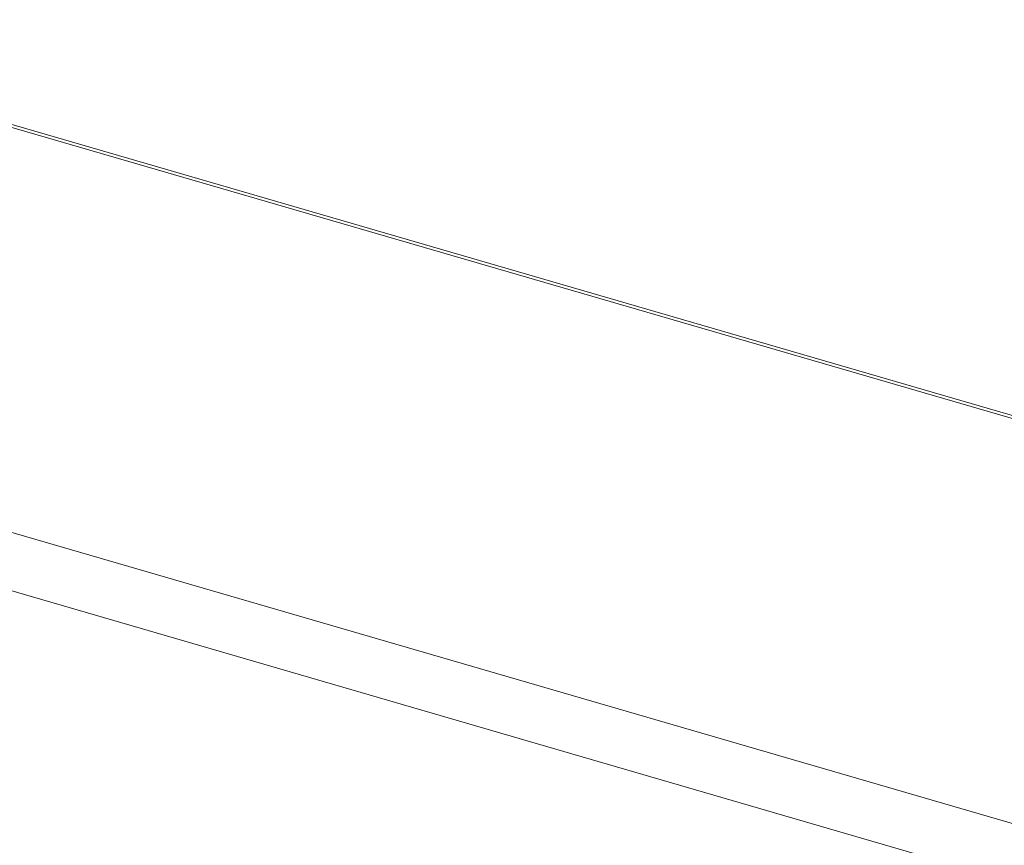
# Model space of a CAD drawing. Header units: millimetres. Extents: x 3925 to 5043, y -86 to 778.
# Tile 84 of 256: x 4535.04 to 4540.71, y 117.54 to 122.3. Entities that reach past the tile are written whole.
import ezdxf

# ---------------------------------------------------------------- set-up
doc = ezdxf.new("R2010")
doc.units = ezdxf.units.MM
doc.header["$LTSCALE"] = 46.255
for name, color, linetype in [('H30K-IO-LABEDXF_CONTINUOUS_LINE', 7, 'CONTINUOUS'), ('H30K-REAR-CODXF_CONTINUOUS_LINE', 7, 'CONTINUOUS'), ('LABEL-IO-H30DXF_CONTINUOUS_LINE', 7, 'CONTINUOUS')]:
    doc.layers.add(name, color=color, linetype=linetype)

msp = doc.modelspace()

# ---------------------------------------------------------------- linework, layer by layer
at = {"layer": 'H30K-IO-LABEDXF_CONTINUOUS_LINE', "color": 7, "linetype": 'Continuous', "lineweight": 0}
msp.add_line((4509.9829, 128.9676), (4590.291, 105.6092), dxfattribs=at)
at = {"layer": 'H30K-REAR-CODXF_CONTINUOUS_LINE', "color": 7, "linetype": 'Continuous', "lineweight": 0}
for p, q in [((4510.0514, 128.9299), (4590.2862, 105.5928)), ((4588.436, 103.8003), (4507.6022, 127.3116)), ((4588.3031, 103.5021), (4507.4693, 127.0134))]:
    msp.add_line(p, q, dxfattribs=at)
at = {"layer": 'LABEL-IO-H30DXF_CONTINUOUS_LINE', "color": 7, "linetype": 'Continuous', "lineweight": 0}
msp.add_line((4509.9829, 128.9676), (4590.2853, 105.6109), dxfattribs=at)

doc.saveas('drawing.dxf')
